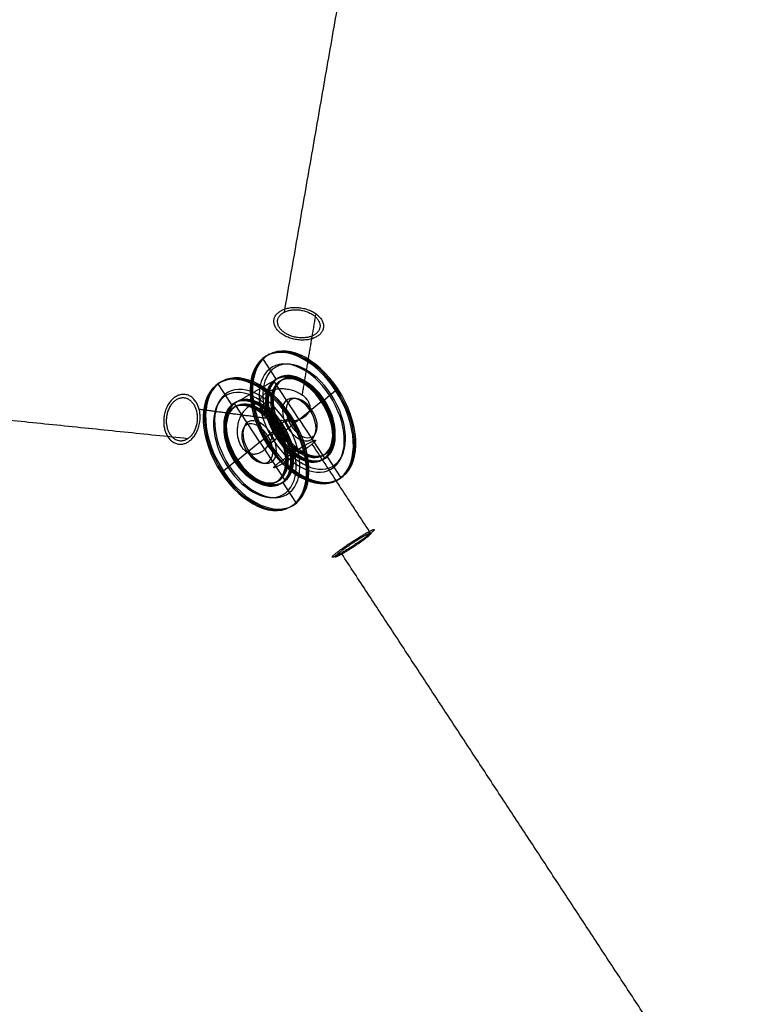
# Model space of a CAD drawing. Header units: millimetres. Extents: x 88174 to 90498, y -31828 to -30219.
# Tile 250 of 256: x 88748 to 89003, y -30920 to -30575. Entities that reach past the tile are written whole.
import ezdxf

# ---------------------------------------------------------------- set-up
doc = ezdxf.new("R2010")
doc.units = ezdxf.units.MM
doc.layers.add('Default', color=7, linetype='Continuous', true_color=0x000000)

msp = doc.modelspace()

# ---------------------------------------------------------------- linework, layer by layer
at = {"layer": 'Default'}
for p, q in [((88837.54761004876, -30701.06993042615, 1838.227466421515), (88832.76931279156, -30693.77266866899, 1837.534396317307)), ((88821.99975034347, -30709.95709542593, 1851.84849269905), (88817.22145308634, -30702.65983366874, 1851.155422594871)), ((88836.68384006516, -30701.56366181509, 1838.984190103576), (88837.54761004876, -30701.06993042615, 1838.227466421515)), ((88845.55782068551, -30715.11571936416, 1840.271320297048), (88836.68384006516, -30701.56366181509, 1838.984190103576)), ((88854.11732371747, -30708.36043940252, 1852.384375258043), (88858.26117997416, -30704.98883632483, 1859.31425606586)), ((88822.8635203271, -30709.46336403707, 1851.091769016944), (88821.99975034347, -30709.95709542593, 1851.84849269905)), ((88831.7375009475, -30723.01542158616, 1852.378899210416), (88822.8635203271, -30709.46336403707, 1851.091769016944)), ((88845.55782068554, -30715.11571936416, 1840.271320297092), (88853.25355373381, -30708.8541707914, 1853.141098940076)), ((88853.25355373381, -30708.8541707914, 1853.141098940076), (88854.11732371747, -30708.36043940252, 1852.384375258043)), ((88845.55782068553, -30715.1157193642, 1840.271320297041), (88837.86208763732, -30721.37726793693, 1827.401541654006)), ((88838.56946401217, -30717.24760440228, 1866.005401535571), (88842.71332026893, -30713.87600132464, 1872.935282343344)), ((88845.55782068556, -30715.11571936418, 1840.27132029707), (88854.43180130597, -30728.66777691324, 1841.558450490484)), ((88831.73750094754, -30723.01542158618, 1852.378899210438), (88839.43323399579, -30716.75387301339, 1865.248677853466)), ((88839.43323399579, -30716.75387301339, 1865.248677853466), (88838.56946401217, -30717.24760440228, 1866.005401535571)), ((88831.7375009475, -30723.01542158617, 1852.378899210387), (88824.04176789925, -30729.27697015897, 1839.509120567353)), ((88831.73750094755, -30723.01542158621, 1852.378899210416), (88840.61148156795, -30736.56747913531, 1853.666029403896)), ((88838.72585762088, -30720.88353654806, 1826.644817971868), (88834.58200136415, -30724.25513962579, 1819.71493716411)), ((88837.86208763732, -30721.37726793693, 1827.401541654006), (88838.72585762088, -30720.88353654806, 1826.644817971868)), ((88823.17799791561, -30729.77070154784, 1840.265844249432), (88819.03414165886, -30733.14230462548, 1833.335963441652)), ((88824.04176789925, -30729.27697015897, 1839.509120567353), (88823.17799791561, -30729.77070154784, 1840.265844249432)), ((88854.43180130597, -30728.66777691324, 1841.558450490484), (88855.2955712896, -30728.17404552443, 1840.801726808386)), ((88855.2955712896, -30728.17404552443, 1840.801726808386), (88860.07386854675, -30735.47130728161, 1841.494796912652)), ((88840.61148156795, -30736.56747913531, 1853.666029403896), (88839.74771158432, -30737.0612105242, 1854.422753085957)), ((88839.74771158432, -30737.0612105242, 1854.422753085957), (88844.52600884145, -30744.35847228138, 1855.115823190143))]:
    msp.add_line(p, q, dxfattribs=at)
at = {"layer": 'Default', "extrusion": (-0.2970988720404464, 0.9186875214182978, 0.2602796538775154)}
msp.add_lwpolyline([(-75078.17019832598, 16490.10228579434), (-75079.14398324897, 16489.31854928)], dxfattribs=at)
at = {"layer": 'Default', "extrusion": (-0.04339112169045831, 0.06626552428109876, 0.9968581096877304)}
msp.add_lwpolyline([(-57504.17614433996, 74254.10418116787), (-57504.17614433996, 74264.10418116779)], dxfattribs=at)
at = {"layer": 'Default', "extrusion": (-0.2970988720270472, 0.9186875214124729, 0.2602796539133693)}
msp.add_lwpolyline([(-75060.64207035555, 16504.20954484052), (-75059.66828543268, 16504.9932813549)], dxfattribs=at)
at = {"layer": 'Default', "extrusion": (-0.2970988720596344, 0.9186875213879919, 0.2602796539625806)}
msp.add_lwpolyline([(-75081.77376902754, 16492.58603961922), (-75080.79998410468, 16493.36977613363)], dxfattribs=at)
at = {"layer": 'Default', "extrusion": (-0.04339112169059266, 0.06626552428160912, 0.9968581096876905)}
msp.add_lwpolyline([(-57503.18304130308, 74264.10418104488), (-57503.18304130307, 74279.10418104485)], dxfattribs=at)
at = {"layer": 'Default', "extrusion": (-0.04339112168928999, 0.06626552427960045, 0.9968581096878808)}
msp.add_lwpolyline([(-57484.31408061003, 74254.10418106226), (-57484.31408061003, 74264.10418106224)], dxfattribs=at)
at = {"layer": 'Default', "extrusion": (-0.1977546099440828, 0.9227804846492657, -0.3307102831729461)}
msp.add_lwpolyline([(-80452.37893104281, -14332.7029847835), (-80446.94080342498, -14341.0950505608)], dxfattribs=at)
at = {"layer": 'Default', "extrusion": (-0.2970988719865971, 0.918687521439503, 0.2602796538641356)}
msp.add_lwpolyline([(-75098.97398970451, 16515.95078616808), (-75099.94777462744, 16515.16704965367)], dxfattribs=at)
at = {"layer": 'Default', "extrusion": (-0.1977546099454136, 0.9227804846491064, -0.3307102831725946)}
msp.add_lwpolyline([(-80445.9927509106, -14340.48070480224), (-80437.83555948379, -14353.06880346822)], dxfattribs=at)
at = {"layer": 'Default', "extrusion": (-0.2970988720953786, 0.9186875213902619, 0.2602796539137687)}
msp.add_lwpolyline([(-75094.256039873, 16508.09513893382), (-75093.28225495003, 16508.87887544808)], dxfattribs=at)
at = {"layer": 'Default', "extrusion": (-0.2970988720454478, 0.9186875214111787, 0.260279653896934)}
msp.add_lwpolyline([(-75062.29807177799, 16508.26076580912), (-75063.2718567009, 16507.47702929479)], dxfattribs=at)
at = {"layer": 'Default', "extrusion": (-0.04339112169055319, 0.06626552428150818, 0.996858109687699)}
msp.add_lwpolyline([(-57485.30718379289, 74264.10418106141), (-57485.30718379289, 74279.10418106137)], dxfattribs=at)
at = {"layer": 'Default', "extrusion": (-0.1977546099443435, 0.9227804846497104, -0.3307102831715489)}
msp.add_lwpolyline([(-80433.41788212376, -14320.41606913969), (-80427.9797545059, -14328.80813491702)], dxfattribs=at)
at = {"layer": 'Default', "extrusion": (-0.1977546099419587, 0.9227804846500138, -0.3307102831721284)}
msp.add_lwpolyline([(-80429.67836824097, -14365.65690201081), (-80437.83555966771, -14353.06880334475)], dxfattribs=at)
at = {"layer": 'Default', "extrusion": (-0.2970988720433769, 0.9186875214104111, 0.2602796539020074)}
msp.add_lwpolyline([(-75081.44585740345, 16530.05804682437), (-75080.47207248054, 16530.84178333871)], dxfattribs=at)
at = {"layer": 'Default', "extrusion": (-0.04339112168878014, 0.06626552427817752, 0.9968581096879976)}
msp.add_lwpolyline([(-57503.18304096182, 74294.10418132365), (-57503.18304096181, 74279.10418132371)], dxfattribs=at)
at = {"layer": 'Default', "extrusion": (-0.1977546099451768, 0.9227804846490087, -0.3307102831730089)}
msp.add_lwpolyline([(-80428.92780690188, -14329.4224807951), (-80420.77061547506, -14342.01057946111)], dxfattribs=at)
at = {"layer": 'Default', "extrusion": (-0.1977546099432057, 0.9227804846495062, -0.3307102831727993)}
msp.add_lwpolyline([(-80425.1882930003, -14374.66331363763), (-80430.6264206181, -14366.27124786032)], dxfattribs=at)
at = {"layer": 'Default', "extrusion": (-0.2970988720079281, 0.9186875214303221, 0.2602796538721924)}
msp.add_lwpolyline([(-75074.78034701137, 16523.76986495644), (-75075.75413193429, 16522.98612844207)], dxfattribs=at)
at = {"layer": 'Default', "extrusion": (-0.2970988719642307, 0.9186875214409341, 0.260279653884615)}
msp.add_lwpolyline([(-75077.18086468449, 16486.87938674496), (-75076.20707976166, 16487.66312325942)], dxfattribs=at)
at = {"layer": 'Default', "extrusion": (-0.1977546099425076, 0.9227804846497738, -0.3307102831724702)}
msp.add_lwpolyline([(-80412.61342419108, -14354.59867802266), (-80420.77061561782, -14342.0105793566)], dxfattribs=at)
at = {"layer": 'Default', "extrusion": (-0.04339112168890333, 0.0662655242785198, 0.9968581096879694)}
msp.add_lwpolyline([(-57485.30718355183, 74294.1041812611), (-57485.30718355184, 74279.10418126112)], dxfattribs=at)
at = {"layer": 'Default', "extrusion": (-0.2970988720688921, 0.9186875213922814, 0.2602796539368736)}
msp.add_lwpolyline([(-75070.51534524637, 16480.59121260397), (-75071.4891301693, 16479.80747608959)], dxfattribs=at)
at = {"layer": 'Default', "extrusion": (-0.2970988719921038, 0.9186875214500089, 0.2602796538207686)}
msp.add_lwpolyline([(-75089.66313609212, 16502.38848502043), (-75088.68935116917, 16503.17222153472)], dxfattribs=at)
at = {"layer": 'Default', "extrusion": (-0.04339112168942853, 0.06626552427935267, 0.9968581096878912)}
msp.add_lwpolyline([(-57504.17614425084, 74304.1041812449), (-57504.17614425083, 74294.10418124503)], dxfattribs=at)
at = {"layer": 'Default', "extrusion": (-0.1977546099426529, 0.9227804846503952, -0.3307102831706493)}
msp.add_lwpolyline([(-80406.22724412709, -14362.3763979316), (-80411.66537174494, -14353.98433215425)], dxfattribs=at)
at = {"layer": 'Default', "extrusion": (-0.2970988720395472, 0.9186875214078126, 0.2602796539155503)}
msp.add_lwpolyline([(-75057.70516143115, 16502.55412042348), (-75058.67894635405, 16501.7703839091)], dxfattribs=at)
at = {"layer": 'Default', "extrusion": (-0.2970988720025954, 0.9186875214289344, 0.2602796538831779)}
msp.add_lwpolyline([(-75052.98722099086, 16494.69846534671), (-75052.01343606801, 16495.48220186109)], dxfattribs=at)
at = {"layer": 'Default', "extrusion": (-0.2970988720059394, 0.9186875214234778, 0.2602796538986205)}
msp.add_lwpolyline([(-75070.18743638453, 16518.06322010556), (-75071.1612213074, 16517.27948359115)], dxfattribs=at)
at = {"layer": 'Default', "extrusion": (-0.04339112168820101, 0.06626552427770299, 0.9968581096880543)}
msp.add_lwpolyline([(-57484.31408048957, 74304.10418116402), (-57484.31408048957, 74294.10418116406)], dxfattribs=at)
at = {"layer": 'Default', "extrusion": (-0.2970988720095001, 0.918687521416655, 0.2602796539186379)}
msp.add_lwpolyline([(-75091.31913699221, 16506.43971257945), (-75092.29292191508, 16505.65597606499)], dxfattribs=at)
at = {"layer": 'Default', "extrusion": (-0.2970988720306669, 0.9186875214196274, 0.2602796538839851)}
msp.add_lwpolyline([(-75073.79100725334, 16520.54696828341), (-75072.81722233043, 16521.33070479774)], dxfattribs=at)
at = {"layer": 'Default', "extrusion": (0.6910159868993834, 0.3949851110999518, -0.6053789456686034)}
msp.add_circle((-70755.95277610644, 38932.49725333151, 48148.87591260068), 25.00000000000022, dxfattribs=at)
at = {"layer": 'Default', "extrusion": (0.6910159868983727, 0.3949851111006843, -0.6053789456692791)}
for centre, radius in [((-70755.95277619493, 38932.49725331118, 48149.50091248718), 25.00000000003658), ((-70755.95277619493, 38932.49725331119, 48148.87591248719), 20.62500000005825), ((-70755.95277619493, 38932.49725331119, 48150.1259124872), 20.00000000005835), ((-70755.95277619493, 38932.49725331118, 48148.2509124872), 16.25000000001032), ((-70755.95277619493, 38932.49725331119, 48149.50091248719), 15.00000000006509), ((-70755.95277619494, 38932.49725331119, 48147.62591248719), 8.125000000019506), ((-70755.95277619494, 38932.49725331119, 48148.87591248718), 7.500000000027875)]:
    msp.add_circle(centre, radius, dxfattribs=at)
at = {"layer": 'Default', "extrusion": (0.6910159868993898, 0.3949851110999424, -0.6053789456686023)}
for centre, radius in [((-70755.95277610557, 38932.49725333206, 48150.12591260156), 25.00000000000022), ((-70755.95277610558, 38932.49725333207, 48125.12591260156), 25.00000000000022), ((-70755.95277610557, 38932.49725333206, 48150.12591260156), 15.00000000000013), ((-70755.95277610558, 38932.49725333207, 48125.12591260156), 15.00000000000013)]:
    msp.add_circle(centre, radius, dxfattribs=at)
at = {"layer": 'Default', "extrusion": (0.6910159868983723, 0.3949851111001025, -0.6053789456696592)}
for centre, radius in [((-70755.95277615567, 38932.4972533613, 48125.75091250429), 25.00000000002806), ((-70755.95277615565, 38932.4972533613, 48126.37591250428), 20.62500000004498), ((-70755.95277615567, 38932.4972533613, 48125.12591250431), 20.00000000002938), ((-70755.95277615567, 38932.4972533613, 48127.00091250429), 16.25000000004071), ((-70755.95277615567, 38932.49725336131, 48125.75091250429), 15.00000000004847), ((-70755.95277615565, 38932.4972533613, 48126.37591250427), 7.500000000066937), ((-70755.95277615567, 38932.4972533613, 48127.62591250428), 8.12500000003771)]:
    msp.add_circle(centre, radius, dxfattribs=at)
at = {"layer": 'Default', "extrusion": (0.6910159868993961, 0.3949851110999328, -0.6053789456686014)}
msp.add_circle((-70755.95277610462, 38932.49725333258, 48126.37591260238), 25.00000000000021, dxfattribs=at)
at = {"layer": 'Default', "extrusion": (0.69101598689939, 0.3949851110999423, -0.6053789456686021)}
for centre in [(-70755.95277610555, 38932.49725333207, 48147.62591260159), (-70755.95277610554, 38932.49725333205, 48127.62591260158)]:
    msp.add_circle(centre, 16.25000000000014, dxfattribs=at)
at = {"layer": 'Default', "extrusion": (0.6910159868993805, 0.3949851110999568, -0.6053789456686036)}
msp.add_circle((-70755.95277610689, 38932.49725333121, 48148.87591260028), 16.25000000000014, dxfattribs=at)
at = {"layer": 'Default', "extrusion": (0.6910159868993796, 0.3949851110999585, -0.6053789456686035)}
msp.add_circle((-70755.95277610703, 38932.4972533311, 48148.87591260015), 15.00000000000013, dxfattribs=at)
at = {"layer": 'Default', "extrusion": (0.6910159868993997, 0.3949851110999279, -0.6053789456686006)}
msp.add_circle((-70755.95277610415, 38932.49725333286, 48126.37591260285), 16.25000000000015, dxfattribs=at)
at = {"layer": 'Default', "extrusion": (0.6910159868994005, 0.3949851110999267, -0.6053789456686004)}
msp.add_circle((-70755.95277610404, 38932.49725333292, 48126.37591260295), 15.00000000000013, dxfattribs=at)
at = {"layer": 'Default'}
for points in [[(88840.369793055, -30677.53834691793, 1874.708581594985), (88857.46760753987, -30579.42142430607, 1958.259369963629), (88874.56542202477, -30481.30450169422, 2041.810158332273)], [(88846.63645720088, -30706.5548726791, 1849.147716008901), (88849.03096803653, -30692.35368823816, 1861.15418003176), (88851.42547887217, -30678.15250379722, 1873.16064405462)], [(88836.5579878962, -30701.6688915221, 1838.771876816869), (88829.64782803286, -30705.61874265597, 1844.825666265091), (88822.73766816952, -30709.56859378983, 1850.879455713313)], [(88806.51333096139, -30721.81894967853, 1807.472557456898), (88717.7149333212, -30712.69156034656, 1712.96575695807), (88628.91653568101, -30703.56417101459, 1618.458956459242)], [(88836.26740310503, -30715.00043179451, 1831.796352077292), (88823.42043905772, -30713.29250292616, 1818.246407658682), (88810.5734750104, -30711.58457405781, 1804.696463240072)], [(88850.00385393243, -30723.71481005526, 1841.783147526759), (88860.24306234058, -30739.35179953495, 1843.268297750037), (88870.48227074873, -30754.98878901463, 1844.753447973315)], [(89002.62052558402, -30978.78222179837, 1867.787453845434), (88931.52698587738, -30870.4506050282, 1857.300823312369), (88860.43344617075, -30762.11898825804, 1846.814192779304)]]:
    msp.add_open_spline(points, degree=2, dxfattribs=at)
for points, knots in [([(88851.42547887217, -30678.15250379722, 1873.16064405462), (88845.193775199, -30673.59827388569, 1869.016744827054), (88839.13892320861, -30677.05950665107, 1874.318223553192), (88833.08407121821, -30680.52073941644, 1879.619702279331), (88839.31577489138, -30685.07496932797, 1883.763601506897), (88845.54747856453, -30689.6291992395, 1887.907500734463), (88851.60233055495, -30686.16796647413, 1882.606022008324), (88857.65718254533, -30682.70673370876, 1877.304543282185), (88851.42547887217, -30678.15250379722, 1873.16064405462)], [0, 0, 0, 11.78097245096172, 11.78097245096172, 23.56194490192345, 23.56194490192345, 35.34291735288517, 35.34291735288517, 47.12388980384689, 47.12388980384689, 47.12388980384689]), ([(88840.369793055, -30677.53834691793, 1874.708581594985), (88834.89895314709, -30680.27838935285, 1879.045870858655), (88839.93352376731, -30684.36493669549, 1882.814588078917), (88844.96809438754, -30688.45148403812, 1886.58330529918), (88850.43893429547, -30685.7114416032, 1882.246016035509), (88855.90977420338, -30682.97139916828, 1877.908726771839), (88850.87520358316, -30678.88485182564, 1874.140009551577), (88845.84063296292, -30674.798304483, 1870.371292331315), (88840.369793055, -30677.53834691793, 1874.708581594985)], [0, 0, 0, 7.853981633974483, 7.853981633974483, 15.70796326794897, 15.70796326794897, 23.56194490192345, 23.56194490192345, 31.41592653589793, 31.41592653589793, 31.41592653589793]), ([(88836.5579878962, -30701.6688915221, 1838.771876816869), (88829.00981929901, -30708.15334021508, 1825.925103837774), (88838.00965208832, -30721.60016805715, 1827.42454731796), (88847.00948487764, -30735.04699589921, 1828.923990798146), (88854.55765347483, -30728.56254720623, 1841.770763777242), (88862.10582207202, -30722.07809851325, 1854.617536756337), (88853.1059892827, -30708.63127067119, 1853.118093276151), (88844.1061564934, -30695.18444282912, 1851.618649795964), (88836.5579878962, -30701.6688915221, 1838.771876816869)], [0, 0, 0, 20.42035224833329, 20.42035224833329, 40.84070449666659, 40.84070449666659, 61.26105674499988, 61.26105674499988, 81.68140899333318, 81.68140899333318, 81.68140899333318]), ([(88846.63645720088, -30706.5548726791, 1849.147716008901), (88840.40475352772, -30702.00064276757, 1845.003816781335), (88834.34990153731, -30705.46187553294, 1850.305295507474), (88828.29504954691, -30708.92310829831, 1855.606774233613), (88834.52675322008, -30713.47733820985, 1859.750673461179), (88840.75845689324, -30718.03156812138, 1863.894572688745), (88846.81330888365, -30714.57033535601, 1858.593093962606), (88852.86816087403, -30711.10910259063, 1853.291615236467), (88846.63645720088, -30706.5548726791, 1849.147716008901)], [0, 0, 0, 11.78097245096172, 11.78097245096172, 23.56194490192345, 23.56194490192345, 35.34291735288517, 35.34291735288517, 47.12388980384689, 47.12388980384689, 47.12388980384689]), ([(88810.5734750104, -30711.58457405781, 1804.696463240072), (88812.59100708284, -30719.59311284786, 1801.774150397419), (88806.53733465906, -30723.05339527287, 1807.077596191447), (88800.48366223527, -30726.51367769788, 1812.381041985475), (88798.46613016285, -30718.50513890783, 1815.303354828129), (88796.4485980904, -30710.49660011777, 1818.225667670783), (88802.50227051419, -30707.03631769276, 1812.922221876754), (88808.55594293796, -30703.57603526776, 1807.618776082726), (88810.5734750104, -30711.58457405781, 1804.696463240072)], [0, 0, 0, 11.78097245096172, 11.78097245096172, 23.56194490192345, 23.56194490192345, 35.34291735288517, 35.34291735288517, 47.12388980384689, 47.12388980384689, 47.12388980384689]), ([(88806.51333096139, -30721.81894967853, 1807.472557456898), (88801.41128483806, -30724.99454013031, 1811.95973370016), (88799.4177564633, -30718.22044693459, 1814.487085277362), (88797.42422808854, -30711.44635373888, 1817.014436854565), (88802.52627421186, -30708.2707632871, 1812.527260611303), (88807.62832033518, -30705.09517283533, 1808.040084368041), (88809.62184870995, -30711.86926603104, 1805.512732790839), (88811.6153770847, -30718.64335922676, 1802.985381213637), (88806.51333096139, -30721.81894967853, 1807.472557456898)], [0, 0, 0, 7.853981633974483, 7.853981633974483, 15.70796326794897, 15.70796326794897, 23.56194490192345, 23.56194490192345, 31.41592653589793, 31.41592653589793, 31.41592653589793]), ([(88822.73766816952, -30709.56859378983, 1850.879455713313), (88815.18949957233, -30716.05304248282, 1838.032682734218), (88824.18933236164, -30729.49987032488, 1839.532126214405), (88833.18916515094, -30742.94669816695, 1841.031569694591), (88840.73733374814, -30736.46224947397, 1853.878342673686), (88848.28550234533, -30729.97780078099, 1866.725115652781), (88839.28566955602, -30716.53097293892, 1865.225672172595), (88830.2858367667, -30703.08414509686, 1863.726228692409), (88822.73766816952, -30709.56859378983, 1850.879455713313)], [0, 0, 0, 20.42035224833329, 20.42035224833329, 40.84070449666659, 40.84070449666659, 61.26105674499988, 61.26105674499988, 81.68140899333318, 81.68140899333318, 81.68140899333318]), ([(88836.26740310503, -30715.00043179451, 1831.796352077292), (88838.28493517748, -30723.00897058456, 1828.874039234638), (88832.23126275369, -30726.46925300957, 1834.177485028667), (88826.17759032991, -30729.92953543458, 1839.480930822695), (88824.16005825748, -30721.92099664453, 1842.403243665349), (88822.14252618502, -30713.91245785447, 1845.325556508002), (88828.19619860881, -30710.45217542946, 1840.022110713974), (88834.24987103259, -30706.99189300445, 1834.718664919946), (88836.26740310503, -30715.00043179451, 1831.796352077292)], [0, 0, 0, 11.78097245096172, 11.78097245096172, 23.56194490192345, 23.56194490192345, 35.34291735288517, 35.34291735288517, 47.12388980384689, 47.12388980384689, 47.12388980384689]), ([(88850.00385393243, -30723.71481005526, 1841.783147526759), (88854.15270123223, -30720.33914607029, 1848.721374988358), (88848.09902880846, -30723.79942849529, 1854.024820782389), (88842.04535638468, -30727.25971092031, 1859.328266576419), (88837.89650908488, -30730.63537490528, 1852.39003911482), (88833.74766178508, -30734.01103889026, 1845.451811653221), (88839.80133420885, -30730.55075646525, 1840.148365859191), (88845.85500663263, -30727.09047404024, 1834.84492006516), (88850.00385393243, -30723.71481005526, 1841.783147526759)], [0, 0, 0, 11.78097245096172, 11.78097245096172, 23.56194490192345, 23.56194490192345, 35.34291735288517, 35.34291735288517, 47.12388980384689, 47.12388980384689, 47.12388980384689]), ([(88870.48227074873, -30754.98878901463, 1844.753447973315), (88874.63111804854, -30751.61312502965, 1851.691675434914), (88868.57744562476, -30755.07340745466, 1856.995121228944), (88862.52377320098, -30758.53368987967, 1862.298567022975), (88858.37492590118, -30761.90935386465, 1855.360339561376), (88854.22607860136, -30765.28501784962, 1848.422112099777), (88860.27975102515, -30761.82473542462, 1843.118666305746), (88866.33342344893, -30758.36445299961, 1837.815220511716), (88870.48227074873, -30754.98878901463, 1844.753447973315)], [0, 0, 0, 11.78097245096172, 11.78097245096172, 23.56194490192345, 23.56194490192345, 35.34291735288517, 35.34291735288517, 47.12388980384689, 47.12388980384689, 47.12388980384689]), ([(88860.43344617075, -30762.11898825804, 1846.814192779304), (88855.58943489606, -30764.80859551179, 1851.869048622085), (88859.58478711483, -30761.65348050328, 1857.376535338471), (88863.5801393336, -30758.49836549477, 1862.884022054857), (88868.42415060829, -30755.80875824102, 1857.829166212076), (88873.26816188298, -30753.11915098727, 1852.774310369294), (88869.27280966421, -30756.27426599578, 1847.266823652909), (88865.27745744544, -30759.42938100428, 1841.759336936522), (88860.43344617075, -30762.11898825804, 1846.814192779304)], [0, 0, 0, 7.853981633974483, 7.853981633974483, 15.70796326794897, 15.70796326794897, 23.56194490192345, 23.56194490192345, 31.41592653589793, 31.41592653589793, 31.41592653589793])]:
    msp.add_rational_spline(points, [1, 0.7071067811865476, 1, 0.7071067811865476, 1, 0.7071067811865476, 1, 0.7071067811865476, 1], degree=2, knots=knots, dxfattribs=at)

doc.saveas('drawing.dxf')
